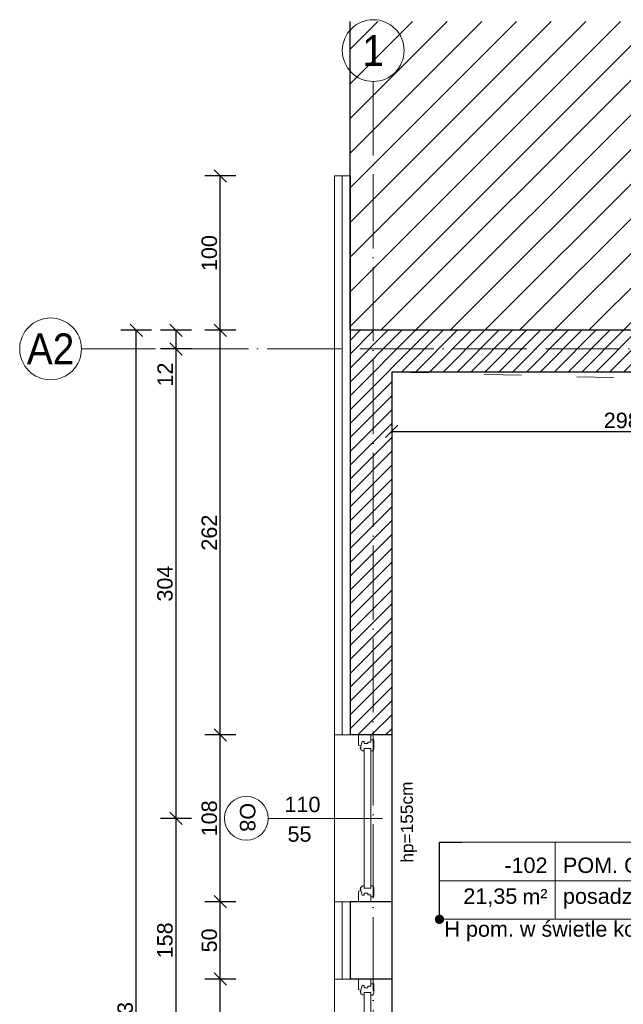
# Model space of a CAD drawing. Header units: millimetres. Extents: x -2720 to 125583, y -8970 to 34912.
# Tile 13 of 105: x 8854 to 9245, y 18624 to 19262. Entities that reach past the tile are written whole.
import ezdxf
from ezdxf import colors
from ezdxf.entities.mleader import LeaderData, LeaderLine
from ezdxf.enums import TextEntityAlignment as Align
from ezdxf.math import Vec2, Vec3

# ---------------------------------------------------------------- set-up
doc = ezdxf.new("R2010")
doc.units = ezdxf.units.MM
for name, pattern in [('ACAD_ISO03W100', [30, 12, -18]), ('ACAD_ISO04W100', [30, 24, -3, 0, -3]), ('Osie$0$CONTINOUS', [0])]:
    doc.linetypes.add(name, pattern=pattern)
doc.layers.add('A_HATCH', color=7, linetype='Continuous', lineweight=5, true_color=0x999999)
doc.layers.add('A_IZOLEACJA TERMI_PROJEKTOWANA', color=7, linetype='Continuous', lineweight=15, true_color=0x0089b6)
for name, color, linetype, lineweight in [('A_KONST_ISTNIEJĄCE', 83, 'Continuous', 25), ('A_OPISY', 40, 'Continuous', 9), ('A_OSIE KONSTRUKCYJNE', 150, 'ACAD_ISO04W100', 5), ('A_STOLARKA OKIENNA', 141, 'Continuous', 15), ('A_WYMIAROWANIE', 7, 'Continuous', 9), ('AA HATCH', 253, 'Continuous', 5)]:
    doc.layers.add(name, color=color, linetype=linetype, lineweight=lineweight)
doc.layers.add('A_NIEWIDOCZNE  POMOCNICZE', color=252, linetype='ACAD_ISO03W100', lineweight=5, plot=False)
doc.styles.add('ARIAL', font='arial.ttf')
doc.styles.add('DEMIURG_100_opisy', font='arial.ttf', dxfattribs={"width": 0.9, "height": 20})
doc.styles.get("Standard").update_dxf_attribs({"font": 'arial.ttf'})
doc.linetypes.add('BATTING', pattern='A,0.0001,-0.1,[134,ltypeshp.shx,S=0.1,R=0,X=-0.1,Y=0],-0.2,[134,ltypeshp.shx,S=0.1,R=180,X=0.1,Y=0],-0.1', length=0.4001)
doc.dimstyles.new('1 do 100', dxfattribs={"dimtxt": 10, "dimasz": 8, "dimexe": 10, "dimexo": 10, "dimgap": 2, "dimtad": 1, "dimdec": 0, "dimtxsty": 'Standard', "dimblk": 'OBLIQUE', "dimcen": 2.5, "dimadec": 0, "dimazin": 0, "dimtfac": 1, "dimtdec": 0, "dimtmove": 0, "dimatfit": 3, "dimldrblk": 'OBLIQUE', "dimfxl": 10, "dimfxlon": 1, "dimarcsym": 0})

# ---------------------------------------------------------------- blocks, each defined once
blk = doc.blocks.new('*U139')
at = {"color": 144}
for p, q in [((-26, 0), (-26, -8)), ((-26, 0), (-19.32, 0)), ((-26, 0), (-26, -8)), ((-19.32, 0), (-18.74, -1.55)), ((75.32, 0), (74.74, -1.55)), ((82, 0), (75.32, 0)), ((82, 0), (82, -8)), ((-21.76, -2.4), (-18.74, -1.55)), ((-21.76, -3.73), (-21.76, -2.4)), ((-20.39, -3.73), (-21.76, -3.73)), ((-21.41, -8), (-21.41, -6.06)), ((-21.41, -6.06), (-20.39, -6.06)), ((-20.39, -6.06), (-20.39, -3.73)), ((-18.74, -1.55), (-17.89, -1.55)), ((-17.89, -1.55), (-17.99, -1.01)), ((-17.25, -7.98), (-17.25, -3.66)), ((-17.25, -3.66), (-15.62, -3.66)), ((73.25, -3.66), (71.62, -3.66)), ((73.25, -7.98), (73.25, -3.66)), ((73.89, -1.55), (73.99, -1.01)), ((74.74, -1.55), (73.89, -1.55)), ((77.76, -2.4), (74.74, -1.55)), ((76.39, -6.06), (76.39, -3.73)), ((76.39, -3.73), (77.76, -3.73)), ((77.41, -6.06), (76.39, -6.06)), ((77.41, -8), (77.41, -6.06)), ((77.76, -3.73), (77.76, -2.4)), ((-26, -8), (-22.8, -8)), ((-22.8, -8), (-22.8, -9.92)), ((-22.8, -8), (-21.41, -8)), ((-22.8, -9.92), (-16.94, -9.92)), ((-15.66, -7.98), (-17.25, -7.98)), ((-15.66, -9.03), (-15.66, -7.98)), ((71.66, -9.03), (71.66, -7.98)), ((71.66, -7.98), (73.25, -7.98)), ((78.8, -9.92), (72.94, -9.92)), ((78.8, -8), (77.41, -8)), ((82, -8), (78.8, -8)), ((78.8, -8), (78.8, -9.92))]:
    blk.add_line(p, q, dxfattribs=at)
blk.add_lwpolyline([(-17.25, -3.66), (73.25, -3.66), (73.25, -7.98), (-17.25, -7.98)], close=True, dxfattribs=at)
for centre, radius, start, end in [((-18.13, -3.52), 2.51, 356.81051, 86.81051), ((74.13, -3.52), 2.51, 93.18949, 183.18949), ((-17.03, -8.42), 1.5, 273.35533, 335.68535), ((73.03, -8.42), 1.5, 204.31465, 266.64467)]:
    blk.add_arc(centre, radius, start, end, dxfattribs=at)
blk = doc.blocks.new('WARTOŚĆ')
at = {"layer": 'A_OPISY', "color": 144}
blk.add_line((0, 0), (0, 73.97), dxfattribs=at)
blk.add_circle((0, 88.12), 14.15, dxfattribs=at)
blk.add_attdef('OZ', (-9.99, 82.42), '', height=10, dxfattribs=at)
for tag, p in [('S', (-4.03, 32.64)), ('H', (15.09, 32.64))]:
    blk.add_attdef(tag, p, '', height=10, rotation=90, dxfattribs=at)
blk = doc.blocks.new('*U109')
at = {"lineweight": 5}
for p, q in [((-75, -25), (-75, 25)), ((-75, 25), (0, 25)), ((0, 0), (0, 25)), ((0, 25), (152.71, 25)), ((152.71, 25), (152.71, -25)), ((-75, -25), (0, -25)), ((152.71, -25), (0, -25))]:
    blk.add_line(p, q, dxfattribs=at)
at = {"lineweight": 5, "ltscale": 18.5}
for p, q in [((0, 25), (0, -25)), ((-75, 0), (152.71, 0))]:
    blk.add_line(p, q, dxfattribs=at)
at = {"lineweight": 5, "ltscale": 18.5, "insert": (-5, -10.38), "char_height": 10, "attachment_point": 6, "style": 'ARIAL'}
blk.add_mtext('\\A1;m²', dxfattribs=at)
at = {"lineweight": 5, "style": 'ARIAL'}
blk.add_attdef('1NR', text='', height=10, dxfattribs=at).set_placement((-5, 5), align=Align.RIGHT)
blk.add_attdef('2POM', (5, 5), '', height=10, dxfattribs=at)
blk.add_attdef('4PL2', text='', height=10, dxfattribs=at).set_placement((-24.57, -5), align=Align.TOP_RIGHT)
blk.add_attdef('3POS', text='', height=10, dxfattribs=at).set_placement((5, -5), align=Align.TOP_LEFT)
blk = doc.blocks.new('_Dot')
at = {"color": 0, "linetype": 'ByBlock', "lineweight": -2}
blk.add_line((-0.5, 0), (-1, 0), dxfattribs=at)
at = {"color": 0, "linetype": 'ByBlock', "const_width": 0.5}
blk.add_lwpolyline([(-0.25, 0, 1), (0.25, 0, 1)], format="xyb", close=True, dxfattribs=at)
blk = doc.blocks.new('_Oblique')
at = {"color": 0, "linetype": 'ByBlock', "lineweight": -2}
blk.add_line((-0.5, -0.5), (0.5, 0.5), dxfattribs=at)
blk = doc.blocks.new('*D150')
at = {"layer": 'A_WYMIAROWANIE', "color": 0, "lineweight": -2, "ltscale": 2, "transparency": 16777216}
for p, q in [((8993.74, 18640.7), (8973.74, 18640.7)), ((8983.74, 18532.7), (8983.74, 18640.7)), ((8993.74, 18532.7), (8973.74, 18532.7))]:
    blk.add_line(p, q, dxfattribs=at)
at = {"layer": 'Defpoints', "color": 0, "ltscale": 2, "transparency": 16777216}
for p in [(8983.74, 18640.7), (9057.76, 18640.7), (9057.76, 18532.7)]:
    blk.add_point(p, dxfattribs=at)
at = {"layer": 'A_WYMIAROWANIE', "color": 0, "lineweight": -2, "ltscale": 2, "transparency": 16777216, "xscale": 8, "yscale": 8, "zscale": 8}
for p, rotation in [((8983.74, 18640.7), 90), ((8983.74, 18532.7), 270)]:
    blk.add_blockref('_Oblique', p, dxfattribs=dict(at, rotation=rotation))
at = {"layer": 'A_WYMIAROWANIE', "color": 0, "ltscale": 2, "transparency": 16777216, "insert": (8976.64, 18586.7), "char_height": 10, "attachment_point": 5, "rotation": 90}
blk.add_mtext('108', dxfattribs=at)
blk = doc.blocks.new('*D151')
at = {"layer": 'A_WYMIAROWANIE', "color": 0, "lineweight": -2, "ltscale": 2, "transparency": 16777216}
for p, q in [((8993.74, 18690.7), (8973.74, 18690.7)), ((8983.74, 18640.7), (8983.74, 18690.7)), ((8993.74, 18640.7), (8973.74, 18640.7))]:
    blk.add_line(p, q, dxfattribs=at)
at = {"layer": 'Defpoints', "color": 0, "ltscale": 2, "transparency": 16777216}
for p in [(8983.74, 18690.7), (9057.76, 18690.7), (9057.76, 18640.7)]:
    blk.add_point(p, dxfattribs=at)
at = {"layer": 'A_WYMIAROWANIE', "color": 0, "lineweight": -2, "ltscale": 2, "transparency": 16777216, "xscale": 8, "yscale": 8, "zscale": 8}
for p, rotation in [((8983.74, 18690.7), 90), ((8983.74, 18640.7), 270)]:
    blk.add_blockref('_Oblique', p, dxfattribs=dict(at, rotation=rotation))
at = {"layer": 'A_WYMIAROWANIE', "color": 0, "ltscale": 2, "transparency": 16777216, "insert": (8976.64, 18665.7), "char_height": 10, "attachment_point": 5, "rotation": 90}
blk.add_mtext('50', dxfattribs=at)
blk = doc.blocks.new('*D152')
at = {"layer": 'A_WYMIAROWANIE', "color": 0, "lineweight": -2, "ltscale": 2, "transparency": 16777216}
for p, q in [((8993.74, 18798.7), (8973.74, 18798.7)), ((8983.74, 18690.7), (8983.74, 18798.7)), ((8993.74, 18690.7), (8973.74, 18690.7))]:
    blk.add_line(p, q, dxfattribs=at)
at = {"layer": 'Defpoints', "color": 0, "ltscale": 2, "transparency": 16777216}
for p in [(8983.74, 18798.7), (9057.76, 18798.7), (9057.76, 18690.7)]:
    blk.add_point(p, dxfattribs=at)
at = {"layer": 'A_WYMIAROWANIE', "color": 0, "lineweight": -2, "ltscale": 2, "transparency": 16777216, "xscale": 8, "yscale": 8, "zscale": 8}
for p, rotation in [((8983.74, 18798.7), 90), ((8983.74, 18690.7), 270)]:
    blk.add_blockref('_Oblique', p, dxfattribs=dict(at, rotation=rotation))
at = {"layer": 'A_WYMIAROWANIE', "color": 0, "ltscale": 2, "transparency": 16777216, "insert": (8976.64, 18744.7), "char_height": 10, "attachment_point": 5, "rotation": 90}
blk.add_mtext('108', dxfattribs=at)
blk = doc.blocks.new('*D153')
at = {"layer": 'A_WYMIAROWANIE', "color": 0, "lineweight": -2, "ltscale": 2, "transparency": 16777216}
for p, q in [((8993.74, 19060.66), (8973.74, 19060.66)), ((8983.74, 18798.7), (8983.74, 19060.66)), ((8993.74, 18798.7), (8973.74, 18798.7))]:
    blk.add_line(p, q, dxfattribs=at)
at = {"layer": 'Defpoints', "color": 0, "ltscale": 2, "transparency": 16777216}
for p in [(8983.74, 19060.66), (9067.76, 19060.66), (9057.76, 18798.7)]:
    blk.add_point(p, dxfattribs=at)
at = {"layer": 'A_WYMIAROWANIE', "color": 0, "lineweight": -2, "ltscale": 2, "transparency": 16777216, "xscale": 8, "yscale": 8, "zscale": 8}
for p, rotation in [((8983.74, 19060.66), 90), ((8983.74, 18798.7), 270)]:
    blk.add_blockref('_Oblique', p, dxfattribs=dict(at, rotation=rotation))
at = {"layer": 'A_WYMIAROWANIE', "color": 0, "ltscale": 2, "transparency": 16777216, "insert": (8976.64, 18929.68), "char_height": 10, "attachment_point": 5, "rotation": 90}
blk.add_mtext('262', dxfattribs=at)
blk = doc.blocks.new('*D154')
at = {"layer": 'A_WYMIAROWANIE', "color": 0, "lineweight": -2, "ltscale": 2, "transparency": 16777216}
for p, q in [((8993.74, 19160.66), (8973.74, 19160.66)), ((8983.74, 19060.66), (8983.74, 19160.66)), ((8993.74, 19060.66), (8973.74, 19060.66))]:
    blk.add_line(p, q, dxfattribs=at)
at = {"layer": 'Defpoints', "color": 0, "ltscale": 2, "transparency": 16777216}
for p in [(8983.74, 19160.66), (9062.76, 19160.66), (9067.76, 19060.66)]:
    blk.add_point(p, dxfattribs=at)
at = {"layer": 'A_WYMIAROWANIE', "color": 0, "lineweight": -2, "ltscale": 2, "transparency": 16777216, "xscale": 8, "yscale": 8, "zscale": 8}
for p, rotation in [((8983.74, 19160.66), 90), ((8983.74, 19060.66), 270)]:
    blk.add_blockref('_Oblique', p, dxfattribs=dict(at, rotation=rotation))
at = {"layer": 'A_WYMIAROWANIE', "color": 0, "ltscale": 2, "transparency": 16777216, "insert": (8976.64, 19110.66), "char_height": 10, "attachment_point": 5, "rotation": 90}
blk.add_mtext('100', dxfattribs=at)
blk = doc.blocks.new('*D410')
at = {"layer": 'A_WYMIAROWANIE', "color": 0, "lineweight": -2, "ltscale": 2, "transparency": 16777216}
for p, q in [((8965.02, 19060.66), (8945.02, 19060.66)), ((8955.02, 19060.66), (8955.02, 19048.66)), ((8965.02, 19048.66), (8945.02, 19048.66)), ((8955.02, 19048.66), (8955.02, 19023.38))]:
    blk.add_line(p, q, dxfattribs=at)
at = {"layer": 'Defpoints', "color": 0, "ltscale": 2, "transparency": 16777216}
for p in [(9067.76, 19060.66), (8955.02, 19048.66), (9067.76, 19048.66)]:
    blk.add_point(p, dxfattribs=at)
at = {"layer": 'A_WYMIAROWANIE', "color": 0, "lineweight": -2, "ltscale": 2, "transparency": 16777216, "xscale": 8, "yscale": 8, "zscale": 8}
for p, rotation in [((8955.02, 19060.66), 90), ((8955.02, 19048.66), 270)]:
    blk.add_blockref('_Oblique', p, dxfattribs=dict(at, rotation=rotation))
at = {"layer": 'A_WYMIAROWANIE', "color": 0, "ltscale": 2, "transparency": 16777216, "insert": (8948, 19032.02), "char_height": 10, "attachment_point": 5, "rotation": 90}
blk.add_mtext('12', dxfattribs=at)
blk = doc.blocks.new('*D411')
at = {"layer": 'A_WYMIAROWANIE', "color": 0, "lineweight": -2, "ltscale": 2, "transparency": 16777216}
for p, q in [((8965.02, 19048.66), (8945.02, 19048.66)), ((8955.02, 19048.66), (8955.02, 18744.7)), ((8965.02, 18744.7), (8945.02, 18744.7))]:
    blk.add_line(p, q, dxfattribs=at)
at = {"layer": 'Defpoints', "color": 0, "ltscale": 2, "transparency": 16777216}
for p in [(9067.76, 19048.66), (8955.02, 18744.7), (9051.76, 18744.7)]:
    blk.add_point(p, dxfattribs=at)
at = {"layer": 'A_WYMIAROWANIE', "color": 0, "lineweight": -2, "ltscale": 2, "transparency": 16777216, "xscale": 8, "yscale": 8, "zscale": 8}
for p, rotation in [((8955.02, 19048.66), 90), ((8955.02, 18744.7), 270)]:
    blk.add_blockref('_Oblique', p, dxfattribs=dict(at, rotation=rotation))
at = {"layer": 'A_WYMIAROWANIE', "color": 0, "ltscale": 2, "transparency": 16777216, "insert": (8947.91, 18896.68), "char_height": 10, "attachment_point": 5, "rotation": 90}
blk.add_mtext('304', dxfattribs=at)
blk = doc.blocks.new('*D412')
at = {"layer": 'A_WYMIAROWANIE', "color": 0, "lineweight": -2, "ltscale": 2, "transparency": 16777216}
for p, q in [((8965.02, 18744.7), (8945.02, 18744.7)), ((8955.02, 18744.7), (8955.02, 18586.7)), ((8965.02, 18586.7), (8945.02, 18586.7))]:
    blk.add_line(p, q, dxfattribs=at)
at = {"layer": 'Defpoints', "color": 0, "ltscale": 2, "transparency": 16777216}
for p in [(9051.76, 18744.7), (8955.02, 18586.7), (9051.76, 18586.7)]:
    blk.add_point(p, dxfattribs=at)
at = {"layer": 'A_WYMIAROWANIE', "color": 0, "lineweight": -2, "ltscale": 2, "transparency": 16777216, "xscale": 8, "yscale": 8, "zscale": 8}
for p, rotation in [((8955.02, 18744.7), 90), ((8955.02, 18586.7), 270)]:
    blk.add_blockref('_Oblique', p, dxfattribs=dict(at, rotation=rotation))
at = {"layer": 'A_WYMIAROWANIE', "color": 0, "ltscale": 2, "transparency": 16777216, "insert": (8947.91, 18665.7), "char_height": 10, "attachment_point": 5, "rotation": 90}
blk.add_mtext('158', dxfattribs=at)
blk = doc.blocks.new('*D416')
at = {"layer": 'A_WYMIAROWANIE', "color": 0, "lineweight": -2, "ltscale": 2, "transparency": 16777216}
for p, q in [((8939.26, 19060.66), (8919.26, 19060.66)), ((8929.26, 18167.66), (8929.26, 19060.66)), ((8939.26, 18167.66), (8919.26, 18167.66))]:
    blk.add_line(p, q, dxfattribs=at)
at = {"layer": 'Defpoints', "color": 0, "ltscale": 2, "transparency": 16777216}
for p in [(8929.26, 19060.66), (9067.76, 19060.66), (9057.76, 18167.66)]:
    blk.add_point(p, dxfattribs=at)
at = {"layer": 'A_WYMIAROWANIE', "color": 0, "lineweight": -2, "ltscale": 2, "transparency": 16777216, "xscale": 8, "yscale": 8, "zscale": 8}
for p, rotation in [((8929.26, 19060.66), 90), ((8929.26, 18167.66), 270)]:
    blk.add_blockref('_Oblique', p, dxfattribs=dict(at, rotation=rotation))
at = {"layer": 'A_WYMIAROWANIE', "color": 0, "ltscale": 2, "transparency": 16777216, "insert": (8922.15, 18614.16), "char_height": 10, "attachment_point": 5, "rotation": 90}
blk.add_mtext('893', dxfattribs=at)
blk = doc.blocks.new('*D544')
at = {"layer": 'A_WYMIAROWANIE', "color": 0, "lineweight": -2, "ltscale": 2, "transparency": 16777216}
for p, q in [((9094.76, 18995.18), (9094.76, 18985.18)), ((9094.76, 18995.18), (9392.76, 18995.18)), ((9392.76, 18995.18), (9392.76, 18985.18))]:
    blk.add_line(p, q, dxfattribs=at)
at = {"layer": 'Defpoints', "color": 0, "ltscale": 2, "transparency": 16777216}
for p in [(9094.76, 19004.01), (9392.76, 19004.01), (9392.76, 18995.18)]:
    blk.add_point(p, dxfattribs=at)
at = {"layer": 'A_WYMIAROWANIE', "color": 0, "lineweight": -2, "ltscale": 2, "transparency": 16777216, "xscale": 8, "yscale": 8, "zscale": 8, "rotation": 180}
blk.add_blockref('_Oblique', (9094.76, 18995.18), dxfattribs=at)
at = {"layer": 'A_WYMIAROWANIE', "color": 0, "lineweight": -2, "ltscale": 2, "transparency": 16777216, "xscale": 8, "yscale": 8, "zscale": 8}
blk.add_blockref('_Oblique', (9392.76, 18995.18), dxfattribs=at)
at = {"layer": 'A_WYMIAROWANIE', "color": 0, "ltscale": 2, "transparency": 16777216, "insert": (9243.76, 19002.28), "char_height": 10, "attachment_point": 5}
blk.add_mtext('298', dxfattribs=at)

msp = doc.modelspace()

# ---------------------------------------------------------------- hatches: boundary and pattern name
at = {"layer": 'A_HATCH'}
h = msp.add_hatch(dxfattribs=at)
h.set_pattern_fill('ANSI31', color=256, scale=2)
h.set_pattern_definition([(45, (-3039.768, 355.087), (-4.490128, 4.490128), [])])
h.paths.add_polyline_path([(9887.76, 18730.66), (9567.76, 18730.66), (9567.76, 18645.66), (9597.76, 18645.66), (9597.76, 18700.66), (9887.76, 18700.66)], flags=17)
h.paths.add_polyline_path([(9597.76, 18585.66), (9567.76, 18585.66), (9567.76, 18560.66), (9597.76, 18560.66)], flags=17)
h.paths.add_polyline_path([(9714.76, 18455.66), (9274.26, 18455.66), (9274.26, 18425.66), (9714.76, 18425.66)], flags=17)
h.paths.add_polyline_path([(9570.76, 18325.66), (9247.76, 18325.66), (9244.76, 18325.66), (9244.76, 18302.66), (9570.76, 18302.66)], flags=17)
h.paths.add_polyline_path([(9887.76, 18523.42), (9910.26, 18523.42), (9887.76, 18523.42), (9887.76, 18347.66), (9754.76, 18347.66), (9754.76, 18455.66), (9714.76, 18455.66), (9714.76, 18425.66), (9714.76, 18204.66), (9570.76, 18204.66), (9094.76, 18204.66), (9094.76, 18419.66), (9094.76, 18532.7), (9067.76, 18532.7), (9067.76, 18419.66), (9067.76, 18177.66), (9741.76, 18177.66), (9741.76, 18320.66), (9914.76, 18320.66), (9914.76, 19060.66), (9067.76, 19060.66), (9067.76, 18798.7), (9094.76, 18798.7), (9094.76, 19033.66), (9887.76, 19033.66)])
at = {"layer": 'AA HATCH', "ltscale": 2, "transparency": 33554534}
h = msp.add_hatch(dxfattribs=at)
h.set_pattern_fill('ANSI31', color=256, scale=5)
h.set_pattern_definition([(45, (-3039.768, 355.087), (-11.22532, 11.22532), [])])
h.paths.add_polyline_path([(10114.76, 19260.66), (9067.76, 19260.66), (9067.76, 19060.66), (9914.76, 19060.66), (9914.76, 18320.66), (10114.76, 18320.66)])

# ---------------------------------------------------------------- linework, layer by layer
at = {"layer": 'A_IZOLEACJA TERMI_PROJEKTOWANA', "ltscale": 2}
for p, q in [((9067.76, 19160.66), (9057.76, 19160.66)), ((9067.76, 18798.7), (9057.76, 18798.7)), ((9067.76, 18690.7), (9057.76, 18690.7)), ((9067.76, 18640.7), (9057.76, 18640.7))]:
    msp.add_line(p, q, dxfattribs=at)
msp.add_lwpolyline([(9057.76, 19160.66), (9057.76, 18419.66), (9057.76, 18167.66), (9751.76, 18167.66)], dxfattribs=at)
at = {"layer": 'A_IZOLEACJA TERMI_PROJEKTOWANA', "linetype": 'BATTING', "ltscale": 10}
for points in [[(9062.76, 19160.66), (9062.76, 18798.7)], [(9062.76, 18690.7), (9062.76, 18640.7)]]:
    msp.add_lwpolyline(points, dxfattribs=at)
at = {"layer": 'A_KONST_ISTNIEJĄCE', "ltscale": 2}
for p, q in [((9067.76, 19060.66), (9067.76, 19260.66)), ((9914.76, 19060.66), (9067.76, 19060.66)), ((9887.76, 19033.66), (9094.76, 19033.66)), ((9094.76, 18798.7), (9067.76, 18798.7)), ((9094.76, 18690.7), (9067.76, 18690.7)), ((9094.76, 18640.7), (9067.76, 18640.7))]:
    msp.add_line(p, q, dxfattribs=at)
for points in [[(9067.76, 19160.66), (9067.76, 18798.7)], [(9914.76, 18320.66), (9914.76, 19060.66), (9067.76, 19060.66)], [(9094.76, 19033.66), (9094.76, 18419.66), (9094.76, 18204.66), (9570.76, 18204.66)], [(9067.76, 18690.7), (9067.76, 18640.7)]]:
    msp.add_lwpolyline(points, dxfattribs=at)
at = {"layer": 'A_NIEWIDOCZNE  POMOCNICZE', "ltscale": 2}
msp.add_lwpolyline([(9567.76, 18715.66), (9567.76, 18455.66), (9274.26, 18455.66), (9274.26, 18473.16), (9094.76, 18473.16), (9094.76, 19033.66), (9392.76, 19026.16), (9392.76, 18715.66), (9567.76, 18715.66)], dxfattribs=at)
at = {"layer": 'A_OSIE KONSTRUKCYJNE', "ltscale": 2}
for p, q in [((9082.76, 19221.75), (9082.76, 18065.87)), ((8893.8, 19048.66), (10074.28, 19048.66))]:
    msp.add_line(p, q, dxfattribs=at)
at = {"layer": 'A_OSIE KONSTRUKCYJNE', "linetype": 'Continuous'}
for centre in [(9082.76, 19241.75), (8873.8, 19048.66)]:
    msp.add_circle(centre, 20, dxfattribs=at)

# ---------------------------------------------------------------- block references
at = {"layer": 'A_OPISY', "color": 144, "transparency": 33554559}
ref = msp.add_blockref('WARTOŚĆ', (9088.75, 18744.7), dxfattribs=dict(at, xscale=-1, rotation=90))
ref.add_attrib('S', '110', (9025.31, 18748.73), dxfattribs={"color": 0, "height": 10})
ref.add_attrib('H', '55', (9027.26, 18729.6), dxfattribs={"color": 0, "height": 10})
ref.add_attrib('OZ', 'O8', (8996.45, 18754.69), dxfattribs={"color": 0, "height": 10, "rotation": 270})
at = {"layer": 'A_OPISY'}
msp.add_blockref('*U109', (9200.68, 18704.36), dxfattribs=at).add_auto_attribs({'1NR': '-102', '2POM': 'POM. GOSPODARCZE', '3POS': 'posadzka bet.', '4PL2': '21,35'})
at = {"layer": 'A_STOLARKA OKIENNA', "color": 144, "transparency": 33554559, "xscale": -1, "rotation": 90}
for p in [(9073.26, 18772.7), (9073.26, 18614.7)]:
    msp.add_blockref('*U139', p, dxfattribs=at)

# ---------------------------------------------------------------- texts
at = {"layer": 'A_OPISY', "transparency": 33554559, "insert": (9105.79, 18742.3), "char_height": 8, "attachment_point": 5, "rotation": 90.4248}
msp.add_mtext_dynamic_manual_height_columns('hp=155cm', width=44.3905, gutter_width=12.5, heights=[0], dxfattribs=at)
at = {"layer": 'A_OPISY', "insert": (9128.87, 18678.11), "char_height": 10, "attachment_point": 1}
msp.add_mtext_dynamic_manual_height_columns('H pom. w świetle kond. = 230 cm', width=254.3544, gutter_width=0, heights=[12.82], dxfattribs=at)
at = {"layer": 'A_OSIE KONSTRUKCYJNE', "linetype": 'Osie$0$CONTINOUS', "style": 'DEMIURG_100_opisy', "width": 0.9}
for s, p in [('1', (9082.76, 19241.75)), ('A2', (8873.8, 19048.66))]:
    msp.add_text(s, height=20, dxfattribs=at).set_placement(p, align=Align.MIDDLE_CENTER)

# ---------------------------------------------------------------- dimensions: what is measured, and where the dimension line sits
at = {"layer": 'A_WYMIAROWANIE', "ltscale": 2}
for base, p1, p2, picture, middle in [((8983.74, 19160.66), (9067.76, 19060.66), (9062.76, 19160.66), '*D154', (8976.64, 19110.66)), ((8983.74, 19060.66), (9057.76, 18798.7), (9067.76, 19060.66), '*D153', (8976.64, 18929.68)), ((8955.02, 18744.7), (9067.76, 19048.66), (9051.76, 18744.7), '*D411', (8947.91, 18896.68)), ((8983.74, 18798.7), (9057.76, 18690.7), (9057.76, 18798.7), '*D152', (8976.64, 18744.7)), ((8955.02, 18586.7), (9051.76, 18744.7), (9051.76, 18586.7), '*D412', (8947.91, 18665.7)), ((8983.74, 18690.7), (9057.76, 18640.7), (9057.76, 18690.7), '*D151', (8976.64, 18665.7)), ((8983.74, 18640.7), (9057.76, 18532.7), (9057.76, 18640.7), '*D150', (8976.64, 18586.7))]:
    dim = msp.add_linear_dim(base=base, p1=p1, p2=p2, angle=90, dimstyle='1 do 100', override={"dimtmove": 1}, dxfattribs=at)
    dim.commit()
    dim.dimension.update_dxf_attribs({"geometry": picture, "text_midpoint": middle})
for base, p1, p2, picture, middle in [((8929.26, 19060.66), (9057.76, 18167.66), (9067.76, 19060.66), '*D416', (8922.15, 18614.16)), ((8955.02, 19048.66), (9067.76, 19060.66), (9067.76, 19048.66), '*D410', (8948, 19032.02))]:
    dim = msp.add_linear_dim(base=base, p1=p1, p2=p2, angle=90, dimstyle='1 do 100', dxfattribs=at)
    dim.commit()
    dim.dimension.update_dxf_attribs({"geometry": picture, "text_midpoint": middle})
dim = msp.add_linear_dim(base=(9392.76, 18995.18), p1=(9094.76, 19004.01), p2=(9392.76, 19004.01), dimstyle='1 do 100', dxfattribs=at)
dim.commit()
dim.dimension.update_dxf_attribs({"geometry": '*D544', "text_midpoint": (9243.76, 19002.28)})

# ---------------------------------------------------------------- leaders
at = {"layer": 'A_OPISY'}
ml = msp.add_multileader_mtext('Standard', dxfattribs=at)
ml.set_content('', color=256)
ml.set_leader_properties()
ml.set_arrow_properties(name='DOT')
ml.build(insert=Vec2(0, 0))
ml.multileader.update_dxf_attribs({"arrow_head_size": 6})
ctx = ml.context
ctx.base_point, ctx.arrow_head_size, ctx.plane_origin = Vec3(9140.2, 18729.36), 6, Vec3(8923.67, 19197.06)
notes = []
notes.append((ctx, [(0, (1, 1, 0), (9125.68, 18729.36), (1, 0), 14.52, [(0, [(9125.68, 18679.36)], 0, [])])]))
ctx.mtext.insert, ctx.mtext.flow_direction = Vec3(9142.2, 18731.36), 5
for ctx, leaders in notes:
    for number, flags, end, landing, length, lines in leaders:
        leader = LeaderData()
        leader.index, (leader.has_last_leader_line, leader.has_dogleg_vector, leader.attachment_direction) = number, flags
        leader.last_leader_point, leader.dogleg_vector, leader.dogleg_length = Vec3(end), Vec3(landing), length
        for number, points, colour, breaks in lines:
            line = LeaderLine()
            line.index, line.vertices, line.color, line.breaks = number, Vec3.list(points), colors.encode_raw_color(colour), breaks
            leader.lines.append(line)
        ctx.leaders.append(leader)

doc.saveas('drawing.dxf')
